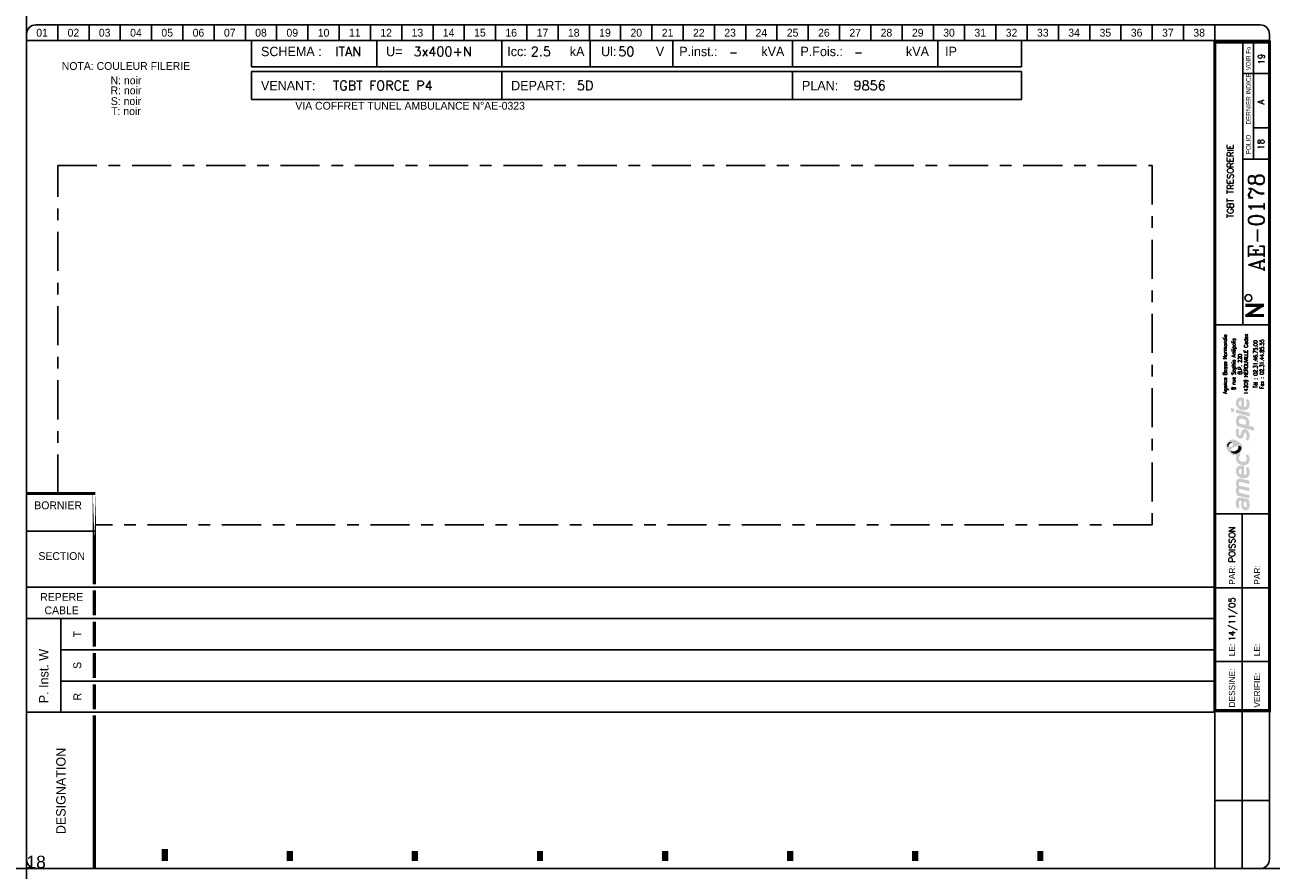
# Model space of a CAD drawing. Header units: millimetres. Extents: x 0 to 4898, y -1200 to 270.
# Tile 31 of 34: x 4000 to 4398, y -400 to -130. Entities that reach past the tile are written whole.
import ezdxf
from ezdxf.enums import TextEntityAlignment as Align

# ---------------------------------------------------------------- set-up
doc = ezdxf.new("R2010")
doc.units = ezdxf.units.MM
doc.header["$LTSCALE"] = 25
doc.linetypes.add('AXES', pattern=[0.95, 0.5, -0.15, 0.15, -0.15])
doc.linetypes.add('CONTINU', pattern=[0])
doc.layers.get('0').update_dxf_attribs({"linetype": 'CONTINUOUS'})
doc.layers.get('Defpoints').update_dxf_attribs({"linetype": 'CONTINUOUS'})
for name, color, linetype in [('TEXTE', 92, 'CONTINU'), ('TRAIAXE', 6, 'AXES'), ('TRAIFIN', 1, 'CONTINU'), ('TRAIGROS', 40, 'CONTINU'), ('TRAIMOY', 150, 'CONTINU')]:
    doc.layers.add(name, color=color, linetype=linetype)
doc.styles.add('ROMANC', font='romanc')
doc.styles.add('ROMANS8', font='ROMANS8.shx')
doc.styles.add('T1', font='arial.ttf')
doc.styles.add('TXT', font='txt', dxfattribs={"width": 0.8})

# ---------------------------------------------------------------- blocks, each defined once
blk = doc.blocks.new('CART')
at = {"layer": 'TEXTE', "color": 7}
for p, q in [((72.02, 264.91), (72.02, 256.49)), ((112.02, 264.91), (112.02, 256.49)), ((152.02, 264.91), (152.02, 256.49)), ((180.26, 264.91), (180.26, 256.49)), ((206.73, 264.91), (206.73, 256.49)), ((244.98, 264.91), (244.98, 256.49)), ((291.46, 264.91), (291.46, 256.49)), ((318.22, 264.91), (318.22, 256.49)), ((318.22, 256.49), (72.02, 256.49)), ((72, 255), (318.25, 255)), ((72, 246), (72, 255)), ((152, 255), (152, 246)), ((245, 255), (245, 246)), ((318.25, 255), (318.25, 246)), ((318.25, 246), (72, 246)), ((11.02, 79.91), (11.02, 49.91))]:
    blk.add_line(p, q, dxfattribs=at)
at = {"layer": 'TEXTE', "color": 7, "const_width": 1}
for points in [[(395.77, 180.16), (389.77, 180.16)], [(390.27, 176.91), (395.27, 180.16)], [(395.77, 176.91), (389.77, 176.91)]]:
    blk.add_lwpolyline(points, dxfattribs=at)
at = {"layer": 'TEXTE', "color": 7}
blk.add_circle((390.78, 182.5), 1.08, dxfattribs=at)
at = {"layer": 'TRAIAXE', "color": 6}
for p, q in [((10.02, 224.91), (360.02, 224.91)), ((10.02, 119.91), (10.02, 224.91)), ((360.02, 224.91), (360.02, 109.91)), ((360.02, 109.91), (22.02, 109.91))]:
    blk.add_line(p, q, dxfattribs=at)
at = {"layer": 'TRAIFIN', "color": 7}
for p, q in [((10.02, 269.91), (10.02, 264.91)), ((20.02, 269.91), (20.02, 264.91)), ((30.02, 269.91), (30.02, 264.91)), ((40.02, 269.91), (40.02, 264.91)), ((50.02, 269.91), (50.02, 264.91)), ((60.02, 269.91), (60.02, 264.91)), ((70.02, 269.91), (70.02, 264.91)), ((80.02, 269.91), (80.02, 264.91)), ((90.02, 269.91), (90.02, 264.91)), ((100.02, 269.91), (100.02, 264.91)), ((110.02, 269.91), (110.02, 264.91)), ((120.02, 269.91), (120.02, 264.91)), ((130.02, 269.91), (130.02, 264.91)), ((140.02, 269.91), (140.02, 264.91)), ((150.02, 269.91), (150.02, 264.91)), ((160.02, 269.91), (160.02, 264.91)), ((170.02, 269.91), (170.02, 264.91)), ((180.02, 269.91), (180.02, 264.91)), ((190.02, 269.91), (190.02, 264.91)), ((200.02, 269.91), (200.02, 264.91)), ((210.02, 269.91), (210.02, 264.91)), ((220.02, 269.91), (220.02, 264.91)), ((230.02, 269.91), (230.02, 264.91)), ((240.02, 269.91), (240.02, 264.91)), ((250.02, 269.91), (250.02, 264.91)), ((260.02, 269.91), (260.02, 264.91)), ((270.02, 269.91), (270.02, 264.91)), ((280.02, 269.91), (280.02, 264.91)), ((290.02, 269.91), (290.02, 264.91)), ((300.02, 269.91), (300.02, 264.91)), ((310.02, 269.91), (310.02, 264.91)), ((320.02, 269.91), (320.02, 264.91)), ((330.02, 269.91), (330.02, 264.91)), ((340.02, 269.91), (340.02, 264.91)), ((350.02, 269.91), (350.02, 264.91)), ((360.02, 269.91), (360.02, 264.91)), ((370.02, 269.91), (370.02, 264.91)), ((380.02, 269.91), (380.02, 264.91)), ((392.43, 226.95), (392.43, 264.41)), ((392.43, 237), (396.98, 237))]:
    blk.add_line(p, q, dxfattribs=at)
at = {"layer": 'TRAIGROS', "color": 7}
for p, q in [((3.02, 269.91), (394.52, 269.91)), ((0.02, 266.91), (0.02, 264.91)), ((397.52, 264.91), (0.02, 264.91)), ((397.52, 264.91), (0.02, 264.91)), ((0.02, 264.91), (0.02, 2.91)), ((389.02, 173.91), (389.02, 264.41)), ((397.52, 266.91), (397.52, 264.91)), ((397.52, 2.91), (397.52, 264.91)), ((389.02, 254.41), (397.02, 254.41)), ((389.02, 226.92), (397.02, 226.92)), ((380.02, 173.91), (397.52, 173.91)), ((380.02, 113.43), (397.53, 113.43)), ((0.02, 107.91), (22.02, 107.91)), ((0.02, 89.91), (380.02, 89.91)), ((11.02, 79.91), (0.02, 79.91)), ((11.02, 79.91), (380.02, 79.91)), ((11.02, 69.91), (380.02, 69.91)), ((11.02, 59.91), (380.02, 59.91)), ((0.02, 49.91), (380.02, 49.91)), ((380.02, -0.12), (380.02, 50.43)), ((3.02, -0.09), (394.52, -0.09))]:
    blk.add_line(p, q, dxfattribs=at)
for points, const_width in [([(380.02, 264.41), (380.02, 50.43), (397.52, 50.43), (397.52, 264.41), (380.02, 264.41)], 1), ([(0.02, 119.91), (22.02, 119.91)], 1), ([(21.73, 88.91), (21.73, 80.91)], 1), ([(21.73, 78.91), (21.73, 70.91)], 1), ([(21.73, 68.91), (21.73, 60.91)], 1), ([(21.73, 58.91), (21.73, 50.91)], 1), ([(21.73, 48.91), (21.73, 43.38)], 1), ([(21.73, 43.38), (21.73, -0.09)], 1), ([(44.23, 6.14), (44.23, 2.27)], 2), ([(84.23, 5.5), (84.23, 2.27)], 2), ([(124.23, 5.5), (124.23, 2.27)], 2), ([(164.23, 5.5), (164.23, 2.27)], 2), ([(204.23, 5.5), (204.23, 2.27)], 2), ([(244.23, 5.5), (244.23, 2.27)], 2), ([(284.23, 5.5), (284.23, 2.27)], 2), ([(324.23, 5.5), (324.23, 2.27)], 2)]:
    blk.add_lwpolyline(points, dxfattribs=dict(at, const_width=const_width))
at = {"layer": 'TRAIGROS', "color": 7, "const_width": 1}
blk.add_lwpolyline([(21.73, 119.95), (21.73, 90.91)], close=True, dxfattribs=at)
at = {"layer": 'TRAIGROS', "color": 7}
for centre, start, end in [((3.02, 266.91), 90, 180), ((394.52, 266.91), 0, 90), ((3.02, 2.91), 180, 270), ((394.52, 2.91), 270, 0)]:
    blk.add_arc(centre, 3, start, end, dxfattribs=at)
at = {"layer": 'TRAIMOY', "color": 7}
for p, q in [((388.77, -0.1), (388.77, 113.43)), ((380.02, 89.73), (397.53, 89.73)), ((380.02, 66.18), (397.53, 66.18)), ((380.02, 21.66), (397.53, 21.66))]:
    blk.add_line(p, q, dxfattribs=at)
at = {"layer": 'TEXTE', "color": 7}
for s, p in [('01', (5.02, 267.41)), ('02', (15.02, 267.41)), ('03', (25.02, 267.41)), ('04', (35.02, 267.41)), ('05', (45.02, 267.41)), ('06', (55.02, 267.41)), ('07', (65.02, 267.41)), ('08', (75.02, 267.41)), ('09', (85.02, 267.41)), ('10', (95.02, 267.41)), ('11', (105.02, 267.41)), ('12', (115.02, 267.41)), ('13', (125.02, 267.41)), ('14', (135.02, 267.41)), ('15', (145.02, 267.41)), ('16', (155.02, 267.41)), ('17', (165.02, 267.41)), ('18', (175.02, 267.41)), ('19', (185.02, 267.41)), ('20', (195.02, 267.41)), ('21', (205.02, 267.41)), ('22', (215.02, 267.41)), ('23', (225.02, 267.41)), ('24', (235.02, 267.41)), ('25', (245.02, 267.41)), ('26', (255.02, 267.41)), ('27', (265.02, 267.41)), ('28', (275.02, 267.41)), ('29', (285.02, 267.41)), ('30', (295.02, 267.41)), ('31', (305.02, 267.41)), ('32', (315.02, 267.41)), ('33', (325.02, 267.41)), ('34', (335.02, 267.41)), ('35', (345.02, 267.41)), ('36', (355.02, 267.41)), ('37', (365.02, 267.41)), ('38', (375.02, 267.41))]:
    blk.add_text(s, height=2.5, dxfattribs=at).set_placement(p, align=Align.MIDDLE)
for s, height, p in [('kA', 3, (173.77, 259.91)), ('Ul:', 3, (183.77, 259.91)), ('P.inst.:', 3, (208.77, 259.91)), ('kVA', 3, (235.02, 259.91)), ('P.Fois.:', 3, (247.52, 259.91)), ('kVA', 3, (281.27, 259.91)), ('SCHEMA :', 3, (75.02, 259.91)), ('U=', 3, (115.02, 259.91)), ('Icc:', 3, (153.77, 259.91)), ('V', 3, (201.27, 259.91)), ('IP', 3, (293.77, 259.91)), ('VENANT:', 3, (75, 249)), ('DEPART:', 3, (155, 249)), ('PLAN:', 3, (248, 249)), ('BORNIER', 2.5, (2.52, 114.91))]:
    blk.add_text(s, height=height, dxfattribs=at).set_placement(p)
at = {"layer": 'TEXTE', "color": 7, "width": 0.75}
blk.add_text('VOIR Fo', height=1.5, rotation=90, dxfattribs=at).set_placement((391.52, 255.41), (391.52, 262.91), align=Align.FIT)
at = {"layer": 'TEXTE', "color": 7, "style": 'TXT', "width": 0.8}
blk.add_text('DERNIER INDICE', height=1.5, rotation=90, dxfattribs=at).set_placement((391.52, 238.03))
at = {"layer": 'TEXTE', "color": 7}
for s, height, p in [('FOLIO', 1.5, (391.52, 231.67)), ('T', 2.5, (17.52, 74.91)), ('S', 2.5, (17.52, 64.91)), ('R', 2.5, (17.52, 54.91))]:
    blk.add_text(s, height=height, rotation=90, dxfattribs=at).set_placement(p, align=Align.CENTER)
for s, p in [('SECTION', (11.27, 98.66)), ('REPERE', (11.27, 85.59)), ('CABLE', (11.27, 81.3))]:
    blk.add_text(s, height=2.5, dxfattribs=at).set_placement(p, align=Align.CENTER)
for s, height, p in [('PAR:', 2, (386.53, 90.73)), ('PAR:', 2, (394.53, 90.73)), ('P. Inst. W', 3, (7.05, 52.81)), ('LE:', 2, (386.53, 67.86)), ('LE:', 2, (394.53, 67.86)), ('DESSINE:', 2, (386.53, 51.43)), ('VERIFIE:', 2, (394.53, 51.43)), ('DESIGNATION', 3, (12.52, 10.91))]:
    blk.add_text(s, height=height, rotation=90, dxfattribs=at).set_placement(p)
at = {"layer": 'TEXTE', "color": 4, "style": 'ROMANC'}
for tag, height, p in [('FOLIO_SUIVANT', 2, (395.92, 258.95)), ('INDICE', 2, (395.81, 245.26)), ('FOLIO', 2, (395.81, 231.67)), ('NUMERO', 5, (395.81, 206.7))]:
    blk.add_attdef(tag, text='', height=height, rotation=90, dxfattribs=at).set_placement(p, align=Align.CENTER)
for tag, p, height in [('REGIME_DE_NEUTRE', (98.77, 259.91), 3), ('TENSION', (123.77, 259.91), 3), ('ICC', (161.27, 259.91), 3), ('UI', (189.27, 259.91), 3), ('P_INSTAL', (224.73, 259.91), 2.5), ('PUISSSANCE_DE_FOISO', (264.73, 259.91), 2.5), ('VENANT_DE', (98, 249), 3), ('DEPART', (176, 249), 3), ('PLAN', (264.5, 249), 3)]:
    blk.add_attdef(tag, p, '', height=height, dxfattribs=at)
blk.add_attdef('INTITULE_DU_PLAN', text='', height=2, rotation=90, dxfattribs=at).set_placement((385.02, 219.91), align=Align.MIDDLE)
for tag, p in [('DESSINATEUR', (386.55, 97.87)), ('DATE', (386.53, 72.67))]:
    blk.add_attdef(tag, p, '', height=2, rotation=90, dxfattribs=at)
blk = doc.blocks.new('JC')
at = {"layer": 'TEXTE'}
for s, p in [('NOTA: COULEUR FILERIE', (10.73, 20.01)), ('N: noir', (10.73, 15.46)), ('R: noir', (10.73, 12.25)), ('S: noir', (10.73, 8.81)), ('T: noir', (10.73, 5.6))]:
    blk.add_text(s, height=2.5, dxfattribs=at).set_placement(p, align=Align.MIDDLE)
blk = doc.blocks.new('LOGO')
h = blk.add_hatch(color=187)
h.paths.add_polyline_path([(0.27, -25.15), (-0.26, -25.03), (-0.61, -25.01), (-0.96, -25.01), (-1.3, -25.15), (-1.56, -25.39), (-1.76, -25.66), (-1.92, -26.06), (-2.01, -26.61), (-2, -27.13), (-1.95, -27.54), (-1.82, -27.98), (-1.59, -28.49), (-0.78, -28.03), (-0.88, -27.84), (-0.99, -27.58), (-1.06, -27.27), (-1.09, -26.94), (-1.07, -26.65), (-1.03, -26.36), (-0.9, -26.15), (-0.74, -26.05), (-0.59, -26.04), (-0.23, -26.1), (-0.26, -26.47), (-0.29, -26.77), (-0.31, -27.1), (-0.31, -27.41), (-0.26, -27.77), (-0.19, -28.1), (-0.05, -28.44), (0.2, -28.78), (0.48, -28.98), (0.87, -29.11), (1.22, -29.1), (1.58, -29.04), (1.84, -28.87), (2.14, -28.53), (2.3, -28.16), (2.37, -27.71), (2.36, -27.1), (2.28, -26.51), (2.08, -25.89), (1.89, -25.54), (0.84, -25.3)])
h.paths.add_polyline_path([(0.54, -26.31), (1.32, -26.47), (1.41, -26.69), (1.48, -27.01), (1.49, -27.42), (1.48, -27.74), (1.4, -27.9), (1.29, -28.03), (1.14, -28.09), (0.96, -28.1), (0.81, -28.07), (0.69, -27.97), (0.6, -27.85), (0.54, -27.71), (0.5, -27.54), (0.49, -27.3), (0.49, -27.06), (0.5, -26.59)], flags=16)
h.paths.add_polyline_path([(-0.88, -23.47), (-0.97, -23.29), (-1.06, -23.08), (-1.08, -22.86), (-1.05, -22.63), (-0.97, -22.45), (-0.79, -22.36), (-0.5, -22.33), (2.29, -23.01), (2.29, -21.94), (-0.8, -21.24), (-0.96, -21.08), (-1.06, -20.77), (-1.1, -20.45), (-1, -20.2), (-0.87, -20.11), (-0.7, -20.03), (-0.48, -20.05), (2.29, -20.7), (2.29, -19.65), (-0.36, -19.01), (-0.65, -19), (-1.01, -19.01), (-1.3, -19.12), (-1.55, -19.28), (-1.77, -19.54), (-1.9, -19.8), (-1.98, -20), (-2.02, -20.38), (-2.01, -20.76), (-1.91, -21.13), (-1.79, -21.45), (-1.64, -21.71), (-1.75, -21.83), (-1.89, -22.08), (-1.98, -22.36), (-2.01, -22.66), (-2.01, -23), (-1.95, -23.36), (-1.85, -23.71), (-1.69, -24.08), (-1.5, -24.43), (2.29, -25.32), (2.29, -24.26)])
h.paths.add_polyline_path([(-0.19, -14.81), (-0.51, -14.81), (-0.91, -14.88), (-1.19, -15), (-1.42, -15.16), (-1.64, -15.38), (-1.83, -15.67), (-1.95, -15.97), (-2, -16.26), (-2.02, -16.52), (-2.01, -16.84), (-1.96, -17.15), (-1.84, -17.46), (-1.65, -17.81), (-1.41, -18.09), (-1.14, -18.33), (-0.89, -18.51), (-0.59, -18.68), (-0.17, -18.82), (0.24, -18.89), (0.59, -18.91), (0.98, -18.88), (1.37, -18.75), (1.77, -18.51), (2.17, -18.06), (2.33, -17.58), (2.38, -17.11), (2.38, -16.56), (2.33, -16.15), (2.2, -15.79), (2.03, -15.5), (1.82, -15.25), (1.14, -15.68), (1.3, -15.94), (1.42, -16.3), (1.49, -16.68), (1.49, -16.99), (1.43, -17.33), (1.23, -17.63), (0.99, -17.81), (0.79, -17.86), (0.6, -17.84), (0.6, -14.97), (0.23, -14.85)])
h.paths.add_polyline_path([(-0.26, -17.69), (-0.43, -17.64), (-0.58, -17.55), (-0.76, -17.39), (-0.9, -17.24), (-1.01, -17.02), (-1.06, -16.86), (-1.08, -16.63), (-1.06, -16.36), (-0.96, -16.16), (-0.83, -15.98), (-0.62, -15.87), (-0.44, -15.83), (-0.26, -15.83)], flags=16)
h.paths.add_polyline_path([(-0.09, -13.56), (-0.44, -13.4), (-0.74, -13.16), (-0.95, -12.9), (-1.04, -12.61), (-1.08, -12.36), (-1.02, -12.05), (-0.89, -11.83), (-0.73, -11.69), (-0.61, -11.61), (-0.5, -11.55), (-0.88, -10.89), (-1.08, -11.04), (-1.32, -11.18), (-1.51, -11.28), (-1.78, -11.38), (-1.87, -11.55), (-1.97, -11.89), (-2.01, -12.3), (-1.98, -12.76), (-1.82, -13.35), (-1.54, -13.76), (-1.25, -14.08), (-0.85, -14.34), (-0.48, -14.51), (-0.05, -14.65), (0.44, -14.71), (0.94, -14.69), (1.47, -14.5), (1.83, -14.25), (2.09, -13.94), (2.26, -13.6), (2.36, -13.21), (2.39, -12.82), (2.37, -12.43), (2.27, -11.98), (2.07, -11.58), (1.82, -11.23), (1.12, -11.67), (1.29, -11.95), (1.43, -12.27), (1.45, -12.61), (1.43, -12.96), (1.23, -13.36), (0.95, -13.57), (0.61, -13.63), (0.31, -13.63)])
h.paths.add_polyline_path([(1.25, -3.19), (0.94, -3.13), (0.59, -3.14), (0.32, -3.25), (0.1, -3.49), (-0.12, -3.81), (-0.25, -4.17), (-0.38, -4.62), (-0.46, -4.92), (-0.59, -5.03), (-0.74, -5.08), (-0.86, -5.03), (-0.96, -4.94), (-1.06, -4.74), (-1.12, -4.53), (-1.11, -4.23), (-1.07, -3.86), (-1.01, -3.51), (-0.93, -3.23), (-1.72, -2.85), (-1.84, -3.12), (-1.93, -3.4), (-1.97, -3.68), (-2, -3.98), (-2.02, -4.32), (-2, -4.65), (-1.94, -5.01), (-1.8, -5.31), (-1.64, -5.58), (-1.4, -5.84), (-1.11, -6.04), (-0.85, -6.17), (-0.56, -6.2), (-0.24, -6.15), (0.01, -5.99), (0.18, -5.81), (0.32, -5.51), (0.41, -5.18), (0.51, -4.86), (0.57, -4.63), (0.67, -4.45), (0.78, -4.33), (0.97, -4.29), (1.15, -4.35), (1.3, -4.55), (1.41, -4.85), (1.44, -5.24), (1.41, -5.62), (1.33, -5.91), (1.23, -6.15), (1.09, -6.39), (1.78, -6.81), (1.86, -6.74), (1.97, -6.61), (2.14, -6.32), (2.27, -6), (2.36, -5.62), (2.37, -5.24), (2.35, -4.86), (2.3, -4.52), (2.19, -4.21), (2.03, -3.92), (1.85, -3.65), (1.57, -3.35)])
h.paths.add_polyline_path([(1.14, 0.91), (0.82, 1.08), (0.5, 1.2), (0.1, 1.27), (-0.26, 1.3), (-0.73, 1.29), (-1.12, 1.19), (-1.38, 1.04), (-1.61, 0.8), (-1.77, 0.55), (-1.89, 0.33), (-1.98, 0.01), (-2.01, -0.32), (-1.99, -0.65), (-1.95, -1.02), (-1.88, -1.34), (-1.76, -1.63), (-1.63, -1.96), (-1.52, -2.24), (3.84, -3.66), (3.84, -2.51), (1.96, -2.01), (2.11, -1.85), (2.24, -1.56), (2.27, -1.32), (2.29, -1.04), (2.27, -0.75), (2.21, -0.44), (2.07, -0.1), (1.9, 0.2), (1.71, 0.44), (1.43, 0.71)])
h.paths.add_polyline_path([(0.98, -1.77), (-0.92, -1.28), (-0.98, -1.1), (-1.05, -0.84), (-1.07, -0.56), (-1.04, -0.29), (-0.94, -0.06), (-0.77, 0.11), (-0.53, 0.2), (-0.24, 0.22), (0.04, 0.2), (0.35, 0.13), (0.58, 0.05), (0.81, -0.07), (1.02, -0.24), (1.19, -0.46), (1.27, -0.68), (1.28, -0.93), (1.28, -1.16), (1.24, -1.43), (1.15, -1.61)], flags=16)
h.paths.add_polyline_path([(-1.97, 3.22), (-1.97, 2.11), (2.35, 0.95), (2.35, 2.06)])
h.paths.add_polyline_path([(-3.55, 3.65), (-3.55, 2.48), (-2.65, 2.25), (-2.65, 3.43)])
h.paths.add_polyline_path([(-0.19, 6.99), (-0.51, 6.99), (-0.91, 6.92), (-1.19, 6.81), (-1.42, 6.64), (-1.64, 6.43), (-1.83, 6.14), (-1.95, 5.83), (-2, 5.54), (-2.02, 5.28), (-2.01, 4.96), (-1.96, 4.66), (-1.84, 4.34), (-1.65, 4), (-1.41, 3.71), (-1.14, 3.48), (-0.89, 3.29), (-0.59, 3.12), (-0.17, 2.98), (0.24, 2.92), (0.59, 2.89), (0.98, 2.93), (1.37, 3.06), (1.77, 3.29), (2.17, 3.75), (2.33, 4.22), (2.38, 4.7), (2.38, 5.24), (2.33, 5.65), (2.2, 6.02), (2.03, 6.3), (1.82, 6.56), (1.14, 6.13), (1.3, 5.87), (1.42, 5.5), (1.49, 5.12), (1.49, 4.82), (1.43, 4.47), (1.23, 4.17), (0.99, 4), (0.79, 3.94), (0.6, 3.96), (0.6, 6.83), (0.23, 6.96)])
h.paths.add_polyline_path([(-0.26, 4.11), (-0.43, 4.16), (-0.58, 4.26), (-0.76, 4.42), (-0.9, 4.56), (-1.01, 4.78), (-1.06, 4.95), (-1.08, 5.17), (-1.06, 5.44), (-0.96, 5.64), (-0.83, 5.82), (-0.62, 5.93), (-0.44, 5.97), (-0.26, 5.97)], flags=16)
h = blk.add_hatch(color=135)
h.paths.add_polyline_path([(-2.62, -6.48), (-2.99, -6.44), (-3.33, -6.46), (-3.66, -6.54), (-3.9, -6.66), (-4.19, -6.88), (-4.48, -7.12), (-4.72, -7.4), (-4.9, -7.71), (-5.08, -8.08), (-5.15, -8.51), (-5.14, -8.84), (-5.03, -9.22), (-4.88, -9.56), (-4.68, -9.88), (-4.46, -10.22), (-4.19, -10.51), (-3.87, -10.81), (-3.57, -11.02), (-3.23, -11.21), (-2.91, -11.36), (-2.54, -11.44), (-2.16, -11.45), (-1.78, -11.38), (-1.51, -11.28), (-1.32, -11.18), (-1.08, -11.04), (-0.88, -10.89), (-0.73, -10.77), (-0.54, -10.54), (-0.29, -10.22), (-0.06, -9.77), (0.06, -9.2), (0.05, -8.64), (-0.11, -8.22), (-0.36, -7.85), (-0.69, -7.52), (-1.07, -7.21), (-1.43, -6.95), (-1.9, -6.73), (-2.27, -6.57)])
h.paths.add_polyline_path([(-2.94, -7.94), (-2.93, -8.06), (-2.93, -8.18), (-2.98, -8.34), (-3.08, -8.43), (-3.22, -8.54), (-3.43, -8.66), (-3.65, -8.75), (-3.89, -8.84), (-4.16, -8.87), (-4.34, -8.85), (-4.5, -8.82), (-4.67, -8.73), (-4.76, -8.58), (-4.8, -8.43), (-4.79, -8.24), (-4.75, -8.06), (-4.69, -7.92), (-4.59, -7.78), (-4.48, -7.64), (-4.34, -7.51), (-4.19, -7.41), (-4, -7.31), (-3.79, -7.28), (-3.58, -7.31), (-3.42, -7.38), (-3.25, -7.49), (-3.12, -7.62), (-3.02, -7.79)], flags=16)
h.paths.add_polyline_path([(-1.84, -8.57), (-1.32, -8.49), (-1.12, -8.49), (-0.87, -8.49), (-0.65, -8.57), (-0.45, -8.72), (-0.32, -8.9), (-0.26, -9.1), (-0.28, -9.35), (-0.35, -9.63), (-0.51, -9.97), (-0.73, -10.32), (-1.02, -10.58), (-1.39, -10.82), (-1.78, -10.98), (-2.23, -11.04), (-2.55, -11.01), (-2.82, -10.95), (-3.16, -10.77), (-3.4, -10.52), (-3.53, -10.28), (-3.6, -10.02), (-3.6, -9.73), (-3.5, -9.48), (-3.31, -9.23), (-3, -9.04), (-2.68, -8.88), (-2.26, -8.71)], flags=16)
h = blk.add_hatch(color=253)
h.paths.add_polyline_path([(-4, -7.31), (-4.19, -7.41), (-4.34, -7.51), (-4.48, -7.64), (-4.59, -7.78), (-4.69, -7.92), (-4.75, -8.06), (-4.79, -8.24), (-4.8, -8.43), (-4.76, -8.58), (-4.67, -8.73), (-4.5, -8.82), (-4.34, -8.85), (-4.36, -8.64), (-4.33, -8.43), (-4.27, -8.21), (-4.19, -8.05), (-4.09, -7.91), (-3.95, -7.79), (-3.82, -7.69), (-3.65, -7.62), (-3.47, -7.58), (-3.28, -7.58), (-3.12, -7.62), (-3.25, -7.49), (-3.42, -7.38), (-3.58, -7.31), (-3.79, -7.28)])
h.paths.add_polyline_path([(-0.87, -8.49), (-1.12, -8.49), (-1.32, -8.49), (-1.27, -8.65), (-1.22, -8.89), (-1.24, -9.17), (-1.31, -9.4), (-1.45, -9.63), (-1.67, -9.84), (-1.91, -10), (-2.2, -10.15), (-2.48, -10.22), (-2.71, -10.25), (-2.97, -10.24), (-3.22, -10.21), (-3.44, -10.12), (-3.6, -10.02), (-3.53, -10.28), (-3.4, -10.52), (-3.16, -10.77), (-2.82, -10.95), (-2.55, -11.01), (-2.23, -11.04), (-1.78, -10.98), (-1.39, -10.82), (-1.02, -10.58), (-0.73, -10.32), (-0.51, -9.97), (-0.35, -9.63), (-0.28, -9.35), (-0.26, -9.1), (-0.32, -8.9), (-0.45, -8.72), (-0.65, -8.57)])
at = {"color": 7, "style": 'ROMANS8', "width": 0.8}
for s, height, p in [('Agence Basse Normandie', 1.2384, (-4.85, 17.68)), ('8 rue Sophia Antipolis', 1.2384, (-2.12, 17.68)), ('14209 HEROUVILLE Cedex', 1.2384, (1.84, 17.68)), ('B.P. 220', 1.238, (-0.08, 17.68)), ('Tél : 02.31.46.75.00', 1.2384, (4.88, 17.68)), ('Fax : 02.31.44.85.55', 1.2384, (6.91, 17.68))]:
    blk.add_text(s, height=height, rotation=90, dxfattribs=at).set_placement(p, align=Align.CENTER)

msp = doc.modelspace()

# ---------------------------------------------------------------- linework, layer by layer
at = {"layer": 'Defpoints', "ltscale": 0.25}
for p, direction in [((4000, 0), (0, -1)), ((0, -400), (1, 0))]:
    msp.add_xline(p, direction, dxfattribs=at)

# ---------------------------------------------------------------- block references
msp.add_blockref('CART', (4000, -399.91)).add_auto_attribs({'INTITULE_DU_PLAN': 'TGBT TRESORERIE', 'NUMERO': 'AE-0178', 'FOLIO': '18', 'INDICE': 'A', 'FOLIO_SUIVANT': '19', 'REGIME_DE_NEUTRE': 'ITAN', 'TENSION': '3x400+N', 'ICC': '2.5', 'UI': '50', 'P_INSTAL': '-', 'PUISSSANCE_DE_FOISO': '-', 'VENANT_DE': 'TGBT FORCE P4', 'DEPART': '5D', 'PLAN': '9856', 'DATE': '14/11/05', 'DESSINATEUR': 'POISSON'})
for name, p in [('JC', (4021.1, -163.16)), ('LOGO', (4388.77, -256.24))]:
    msp.add_blockref(name, p)

# ---------------------------------------------------------------- texts
at = {"layer": 'Defpoints', "ltscale": 0.25, "insert": (4000, -395.89), "char_height": 4, "attachment_point": 1, "style": 'T1'}
msp.add_mtext_dynamic_manual_height_columns('18', width=90.3923, gutter_width=20, heights=[0], dxfattribs=at)
at = {"layer": 'TRAIFIN', "insert": (4085.99, -154.63), "char_height": 2.5, "width": 110.432, "attachment_point": 1}
msp.add_mtext('VIA COFFRET TUNEL AMBULANCE N°AE-0323', dxfattribs=at)

doc.saveas('drawing.dxf')
